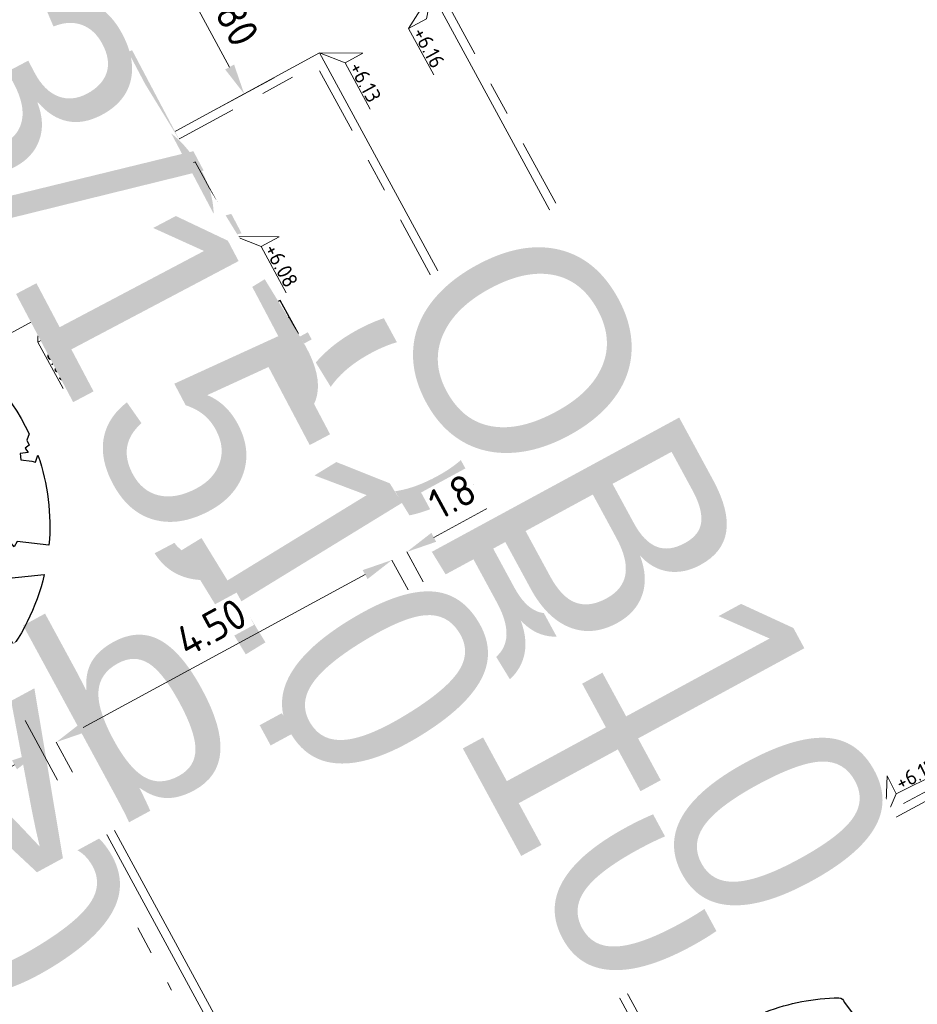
# Model space of a CAD drawing. Header units: metres. Extents: x 155090 to 155676, y 461362 to 461889.
# Tile 57 of 99: x 155335 to 155345, y 461527 to 461538. Entities that reach past the tile are written whole.
import ezdxf
from ezdxf.enums import TextEntityAlignment as Align

# ---------------------------------------------------------------- set-up
doc = ezdxf.new("R2018")
doc.units = ezdxf.units.M
doc.linetypes.add('VH-GELEIDEBAND', pattern=[6, 2, -2, 0, -2])
doc.linetypes.add('VH-OPSLUITBAND-SO', pattern=[10, 4, -2, 2, -2])
doc.layers.get('0').update_dxf_attribs({"lineweight": 18})
doc.layers.get('Defpoints').update_dxf_attribs({"lineweight": 18})
for name, color, linetype, lineweight in [('B-WE-VH-VERHARDING_HALFVERHARDING_GRASBETONSTEEN-S-200', 130, 'Continuous', 18), ('N-WE-GR-BOOM-S', 90, 'Continuous', 25), ('N-WE-RI-OVERIG_RIOOLPUT_INSPECTIE-S-200', 10, 'Continuous', 25), ('N-WE-VH-KANTOPSLUITING-T18', 10, 'Continuous', 18), ('N-WE-VH-KANTOPSLUITING_GELEIDEBAND_50 200-G', 20, 'VH-GELEIDEBAND', 18), ('N-WE-VH-KANTOPSLUITING_OPSLUITBAND_100X200-G', 150, 'VH-OPSLUITBAND-SO', 18), ('N-WE-VH-KANTOPSLUITING_VERLOOPBAND-S', 7, 'Continuous', 18), ('N-WE-VH-KANTOPSLUITING_VOORKANT_BAND-G', 50, 'Continuous', 18), ('N-WE-VH-KANTVERHARDING_STREKLAAG-G', 60, 'Continuous', 18), ('N-WE-VW-MARKERING_SYMBOOL_PLATEAU-S', 7, 'Continuous', 18), ('X-XX-AL-HOOGTELABEL-S', 7, 'Continuous', 18), ('X-XX-AL-M', 7, 'Continuous', 18)]:
    doc.layers.add(name, color=color, linetype=linetype, lineweight=lineweight)
doc.layers.add('N-WE-RI-HWA_KOLK-S-200', color=150, linetype='Continuous', lineweight=25, true_color=0x007fff)
doc.styles.add('NLCS-ISO', font='NLCS-ISO.ttf')
doc.styles.add('NLCS-ISO-M200-T18', font='NLCS-ISO.ttf', dxfattribs={"height": 0.36})
doc.dimstyles.new('NLCS-M200-T18-PIJL_L2_H1', dxfattribs={"dimscale": 0.2, "dimtxt": 2.5, "dimasz": 1.8, "dimexe": 2, "dimexo": 2, "dimgap": 0.7, "dimtad": 1, "dimzin": 0, "dimdsep": 46, "dimtxsty": 'NLCS-ISO-M200-T18', "dimcen": 0, "dimdle": 2, "dimclrd": 256, "dimclre": 256, "dimclrt": 10, "dimadec": 1, "dimazin": 0, "dimtfac": 1, "dimtdec": 3, "dimtofl": 0, "dimtmove": 0, "dimatfit": 3, "dimfxl": 2, "dimfxlon": 1, "dimtfillclr": 256, "dimtolj": 1, "dimtzin": 0, "dimlwd": -1, "dimlwe": -1, "dimarcsym": 0})
doc.dimstyles.new('NLCS-M200-T18-PIJL_L2_H2', dxfattribs={"dimscale": 0.2, "dimtxt": 0.36, "dimasz": 1.8, "dimexe": 2, "dimexo": 2, "dimgap": 0.7, "dimtad": 1, "dimzin": 0, "dimdsep": 46, "dimtxsty": 'NLCS-ISO-M200-T18', "dimcen": 0, "dimdle": 2, "dimclrd": 256, "dimclre": 256, "dimclrt": 10, "dimazin": 0, "dimtfac": 1, "dimtofl": 0, "dimtmove": 0, "dimatfit": 3, "dimfxl": 2, "dimfxlon": 1, "dimtfill": 1, "dimtfillclr": 256, "dimtolj": 1, "dimtzin": 0, "dimlwd": -1, "dimlwe": -1, "dimarcsym": 0})

# ---------------------------------------------------------------- blocks, each defined once
blk = doc.blocks.new('*U51')
at = {"lineweight": 30, "flags": 106}
blk.add_attdef('OB', text='', height=0.36, dxfattribs=at).set_placement((0, 0.1), align=Align.BOTTOM_CENTER)
blk = doc.blocks.new('*D89')
at = {"layer": 'Defpoints', "color": 0, "transparency": 16777216}
for p in [(155335.64, 461538.389), (155337.292, 461537.239), (155336.498, 461536.808)]:
    blk.add_point(p, dxfattribs=at)
at = {"layer": 'X-XX-AL-M', "transparency": 16777216}
for p, q in [((155336.083, 461538.629), (155336.786, 461539.01)), ((155336.606, 461538.503), (155337.12, 461537.555)), ((155336.94, 461537.048), (155337.644, 461537.429))]:
    blk.add_line(p, q, dxfattribs=at)
for points in [[(155336.659, 461538.532), (155336.553, 461538.475), (155336.434, 461538.82)], [(155337.173, 461537.584), (155337.068, 461537.526), (155337.292, 461537.239)]]:
    blk.add_solid(points, dxfattribs=at)
at = {"layer": 'X-XX-AL-M', "color": 10, "transparency": 16777216, "insert": (155337.144, 461538.182), "char_height": 0.36, "attachment_point": 5, "rotation": 298.4883, "style": 'NLCS-ISO-M200-T18', "bg_fill": 3, "box_fill_scale": 1.1, "bg_fill_color": 256, "bg_fill_true_color": 13158600, "bg_fill_transparency": 0}
blk.add_mtext('\\A1;1.80', dxfattribs=at)
blk = doc.blocks.new('*U123')
at = {"lineweight": 30, "flags": 106}
blk.add_attdef('OB', text='', height=0.36, dxfattribs=at).set_placement((0, 0.1), align=Align.BOTTOM_CENTER)
blk = doc.blocks.new('*U50')
at = {"lineweight": 30, "flags": 106}
blk.add_attdef('OB', text='', height=0.36, dxfattribs=at).set_placement((0, 0.1), align=Align.BOTTOM_CENTER)
blk = doc.blocks.new('SVH-GELEIDEBAND INRITVERLOOPBAND_50 200X200_RECHTS_L1000_HD-MM')
blk.add_lwpolyline([(1000, 0), (0, 0), (0, 200), (1000, 200)], close=True)
blk.add_lwpolyline([(100, 0), (900, 150), (1000, 150)])
blk = doc.blocks.new('*U208')
at = {"lineweight": 30, "flags": 106}
blk.add_attdef('OB', text='', height=0.36, dxfattribs=at).set_placement((0, 0.1), align=Align.BOTTOM_CENTER)
blk = doc.blocks.new('*U403')
at = {"lineweight": 18}
for p, q in [((-2.46, -1.41), (-2.46, 0.99)), ((-2.46, 0.99), (0, 0)), ((0, 0), (-2.46, -1.41)), ((-8.66, -1.41), (-2.46, -1.41))]:
    blk.add_line(p, q, dxfattribs=at)
at = {"lineweight": 18, "style": 'NLCS-ISO'}
blk.add_attdef('...', text='', height=1.8, dxfattribs=at).set_placement((-5.56, -1.83), align=Align.BOTTOM_CENTER)
blk = doc.blocks.new('*U250')
at = {"lineweight": 18}
for p, q in [((-2.46, 2.07), (-2.46, 4.47)), ((-2.46, 4.47), (0, 0)), ((-8.66, 2.07), (-2.46, 2.07)), ((0, 0), (-2.46, 2.07))]:
    blk.add_line(p, q, dxfattribs=at)
at = {"lineweight": 18, "style": 'NLCS-ISO'}
blk.add_attdef('...', text='', height=1.8, dxfattribs=at).set_placement((-5.56, 1.65), align=Align.BOTTOM_CENTER)
blk = doc.blocks.new('*U343')
at = {"lineweight": 18}
for p, q in [((-2.46, -2.01), (0, 0)), ((0, 0), (-2.46, -4.41)), ((-2.46, -4.41), (-2.46, -2.01)), ((-8.66, -4.41), (-2.46, -4.41))]:
    blk.add_line(p, q, dxfattribs=at)
at = {"lineweight": 18, "style": 'NLCS-ISO'}
blk.add_attdef('...', text='', height=1.8, dxfattribs=at).set_placement((-5.56, -4.83), align=Align.BOTTOM_CENTER)
blk = doc.blocks.new('*U15')
at = {"lineweight": 18}
for p, q in [((2.46, 4.47), (0, 0)), ((2.46, 2.07), (2.46, 4.47)), ((0, 0), (2.46, 2.07)), ((8.66, 2.07), (2.46, 2.07))]:
    blk.add_line(p, q, dxfattribs=at)
at = {"lineweight": 18, "style": 'NLCS-ISO'}
blk.add_attdef('...', text='', height=1.8, dxfattribs=at).set_placement((5.56, 1.65), align=Align.BOTTOM_CENTER)
blk = doc.blocks.new('SRI-KOLK_RWS-SO')
h = blk.add_hatch(color=256)
h.dxf.hatch_style = 1
h.paths.add_polyline_path([(0, 0), (1.125, 0), (1.125, 1.5), (0, 1.5)])
blk.add_line((0, 0), (0, 1.5))
blk.add_lwpolyline([(-1.125, 0), (1.125, 0), (1.125, 1.5), (-1.125, 1.5)], close=True)
blk = doc.blocks.new('SVH-GRASBETONSTEEN_02_KL-SO')
for p, q in [((-2.193, 1.29), (-2.164, 1.32)), ((-1.838, 0.935), (-2.193, 1.29)), ((-1.838, 0.935), (-1.482, 1.29)), ((-1.482, 1.29), (-1.691, 1.5)), ((-0.77, 1.29), (-0.415, 1.646)), ((-0.415, 0.935), (-0.77, 1.29)), ((-0.059, 1.29), (-0.415, 1.646)), ((-0.415, 0.935), (-0.059, 1.29)), ((0.297, 1.646), (0.223, 1.72)), ((0.297, 1.646), (0.362, 1.711)), ((0.653, 1.29), (0.989, 1.626)), ((1.008, 0.935), (0.653, 1.29)), ((1.008, 0.935), (1.364, 1.29)), ((1.364, 1.29), (1.038, 1.616)), ((2.432, 0.935), (2.128, 1.239)), ((-2.905, 0.579), (-2.549, 0.935)), ((-2.193, 0.579), (-2.549, 0.935)), ((-1.482, 0.579), (-1.126, 0.935)), ((-0.77, 0.579), (-1.126, 0.935)), ((-0.059, 0.579), (0.297, 0.935)), ((0.653, 0.579), (0.297, 0.935)), ((1.364, 0.579), (1.72, 0.935)), ((2.076, 0.579), (1.72, 0.935)), ((2.432, 0.935), (2.499, 1.002)), ((2.787, 0.579), (2.855, 0.646)), ((-2.905, -0.133), (-3.256, 0.218)), ((-2.549, 0.223), (-2.905, 0.579)), ((-2.549, 0.223), (-2.193, 0.579)), ((-2.193, -0.133), (-1.838, 0.223)), ((-1.482, -0.133), (-1.838, 0.223)), ((-1.126, 0.223), (-1.482, 0.579)), ((-1.126, 0.223), (-0.77, 0.579)), ((-0.77, -0.133), (-0.415, 0.223)), ((-0.059, -0.133), (-0.415, 0.223)), ((0.297, 0.223), (-0.059, 0.579)), ((0.297, 0.223), (0.653, 0.579)), ((0.653, -0.133), (1.008, 0.223)), ((1.364, -0.133), (1.008, 0.223)), ((1.72, 0.223), (1.364, 0.579)), ((1.72, 0.223), (2.076, 0.579)), ((2.076, -0.133), (2.432, 0.223)), ((2.787, -0.133), (2.432, 0.223)), ((3.016, 0.35), (2.787, 0.579)), ((-3.178, -0.406), (-2.905, -0.133)), ((-2.875, -0.814), (-2.549, -0.489)), ((-2.193, -0.844), (-2.549, -0.489)), ((-1.838, -0.489), (-2.193, -0.133)), ((-1.838, -0.489), (-1.482, -0.133)), ((-1.482, -0.844), (-1.126, -0.489)), ((-0.77, -0.844), (-1.126, -0.489)), ((-0.415, -0.489), (-0.77, -0.133)), ((-0.415, -0.489), (-0.059, -0.133)), ((-0.059, -0.844), (0.297, -0.489)), ((0.653, -0.844), (0.297, -0.489)), ((1.008, -0.489), (0.653, -0.133)), ((1.008, -0.489), (1.364, -0.133)), ((1.364, -0.844), (1.72, -0.489)), ((2.076, -0.844), (1.72, -0.489)), ((2.432, -0.489), (2.076, -0.133)), ((2.432, -0.489), (2.787, -0.133)), ((-2.47, -1.121), (-2.193, -0.844)), ((-1.126, -1.2), (-1.482, -0.844)), ((-1.126, -1.2), (-0.77, -0.844)), ((0.297, -1.2), (-0.059, -0.844)), ((0.297, -1.2), (0.653, -0.844)), ((1.72, -1.2), (1.364, -0.844)), ((1.72, -1.2), (2.076, -0.844)), ((-1.993, -1.355), (-1.838, -1.2)), ((-1.529, -1.509), (-1.838, -1.2)), ((-0.77, -1.556), (-0.415, -1.2)), ((-0.662, -1.665), (-0.77, -1.556)), ((-0.059, -1.556), (-0.415, -1.2)), ((-0.193, -1.69), (-0.059, -1.556)), ((0.653, -1.556), (1.008, -1.2)), ((0.729, -1.632), (0.653, -1.556)), ((1.319, -1.511), (1.008, -1.2))]:
    blk.add_line(p, q)
at = {"style": 'NLCS-ISO'}
blk.add_attdef('FORMAAT', text='', height=1.8, dxfattribs=at).set_placement((-4.309, -0.133), align=Align.MIDDLE_RIGHT)
blk.add_attdef('KLEUR', text='', height=1.8, dxfattribs=at).set_placement((4.191, -0.133), align=Align.MIDDLE_LEFT)
at = {"style": 'NLCS-ISO', "flags": 1}
blk.add_attdef('FUNCTIE', text='', height=1.8, dxfattribs=at).set_placement((-0.059, -2.883), align=Align.TOP_CENTER)
blk = doc.blocks.new('*U298')
for points in [[(0, 4.1), (4.403, 4.1)], [(0, 2.05), (4.403, 2.05)], [(0, 0), (4.403, 0)]]:
    blk.add_lwpolyline(points)
for points, const_width in [([(0.45, 3.7), (0.45, 3)], 0.1), ([(1.05, 3.7), (1.05, 3)], 0.1), ([(1.65, 3.7), (1.65, 3)], 0.1), ([(2.25, 3.7), (2.25, 3)], 0.1), ([(2.85, 3.7), (2.85, 3)], 0.1), ([(3.45, 3.7), (3.45, 3)], 0.1), ([(4.05, 3.7), (4.05, 3)], 0.1), ([(0.15, 3.3), (0.15, 3)], 0.1), ([(0.75, 3.3), (0.75, 3)], 0.1), ([(1.35, 3.3), (1.35, 3)], 0.1), ([(1.95, 3.3), (1.95, 3)], 0.1), ([(2.55, 3.3), (2.55, 3)], 0.1), ([(3.15, 3.3), (3.15, 3)], 0.1), ([(3.75, 3.3), (3.75, 3)], 0.1), ([(4.35, 3.3), (4.35, 3)], 0.1), ([(0, 2.9), (4.403, 2.9)], 0.2), ([(0, 1.2), (4.403, 1.2)], 0.2), ([(0.15, 0.8), (0.15, 1.1)], 0.1), ([(0.45, 0.4), (0.45, 1.1)], 0.1), ([(0.75, 0.8), (0.75, 1.1)], 0.1), ([(1.05, 0.4), (1.05, 1.1)], 0.1), ([(1.35, 0.8), (1.35, 1.1)], 0.1), ([(1.65, 0.4), (1.65, 1.1)], 0.1), ([(1.95, 0.8), (1.95, 1.1)], 0.1), ([(2.25, 0.4), (2.25, 1.1)], 0.1), ([(2.55, 0.8), (2.55, 1.1)], 0.1), ([(2.85, 0.4), (2.85, 1.1)], 0.1), ([(3.15, 0.8), (3.15, 1.1)], 0.1), ([(3.45, 0.4), (3.45, 1.1)], 0.1), ([(3.75, 0.8), (3.75, 1.1)], 0.1), ([(4.05, 0.4), (4.05, 1.1)], 0.1), ([(4.35, 0.8), (4.35, 1.1)], 0.1)]:
    blk.add_lwpolyline(points, dxfattribs=dict(const_width=const_width))
blk = doc.blocks.new('SGR-BOOM_05')
blk.add_lwpolyline([(0.433, 4.712), (0.441, 4.722), (0.45, 4.731), (0.457, 4.739), (0.465, 4.746), (0.473, 4.754), (0.48, 4.761), (0.487, 4.77), (0.494, 4.779), (0.501, 4.79), (0.508, 4.802), (0.513, 4.817), (0.516, 4.836), (0.517, 4.858), (0.515, 4.885), (0.509, 4.916), (0.475, 5.034, -0.52938), (0.529, 5.099, -0.087139), (2.218, 4.625, -0.372341), (2.284, 4.473), (2.354, 4.119), (2.18, 3.946), (1.992, 3.985), (1.767, 3.817), (1.853, 3.602), (2.086, 3.527), (2.712, 3.671), (2.864, 3.587), (2.85, 3.453), (2.707, 3.365), (2.577, 2.941), (2.743, 2.67), (3.168, 3.347, -0.504641), (3.406, 3.14, 0.331948), (3.544, 2.921, 0.282008), (3.993, 3.004), (3.957, 2.985, -0.512156), (4.163, 2.984, -0.16076), (5.094, -0.056), (4.977, -0.169), (4.976, -0.294), (4.862, -0.315), (4.876, -0.438), (4.698, -0.381), (4.644, -0.519), (4.864, -0.665), (4.933, -0.72), (5.054, -0.599, -0.106371), (4.341, -2.61), (3.705, -2.201), (3.588, -2.282), (3.512, -1.945), (3.286, -1.673), (3.024, -1.676), (3.03, -1.99), (2.83, -2.678), (2.861, -2.809), (3.005, -2.829), (3.93, -3.183, -0.236298), (-0.225, -5.013, 0.159625), (-0.347, -4.77, 0.350802), (-0.315, -4.528, -0.504641), (-0.6, -4.393), (-0.531, -4.17), (-0.647, -3.962), (-0.802, -3.978), (-0.825, -4.144), (-0.942, -4.211), (-1.08, -4.106), (-1.2, -3.475), (-1.291, -3.384), (-1.522, -3.391), (-1.586, -3.665), (-1.68, -3.694), (-1.769, -3.923), (-2.003, -3.798, 0.733583), (-1.918, -3.973, -0.861625), (-1.87, -4.128, 0.279978), (-2.043, -4.393), (-2.036, -4.403, -0.827056), (-2.208, -4.583, -0.116774), (-4.152, -2.556), (-4.114, -2.549), (-4.084, -2.541), (-4.059, -2.531), (-4.039, -2.52), (-4.024, -2.509), (-4.013, -2.498), (-4.004, -2.486), (-3.768, -2.184), (-3.762, -2.173), (-3.758, -2.163), (-3.755, -2.153), (-3.752, -2.143), (-3.748, -2.133), (-3.745, -2.123), (-3.74, -2.111), (-3.735, -2.099), (-3.729, -2.085), (-3.721, -2.071), (-3.713, -2.056), (-3.705, -2.04), (-3.697, -2.024), (-3.689, -2.007), (-3.682, -1.991), (-3.676, -1.975), (-3.671, -1.959), (-3.668, -1.944), (-3.666, -1.929), (-3.665, -1.916), (-3.666, -1.904), (-3.668, -1.893), (-3.671, -1.884), (-3.676, -1.877), (-3.682, -1.872), (-3.69, -1.869), (-3.698, -1.867), (-3.708, -1.866), (-3.718, -1.865), (-3.729, -1.864), (-3.74, -1.863), (-3.752, -1.86), (-3.764, -1.856), (-3.776, -1.85), (-3.788, -1.843), (-3.801, -1.835), (-3.813, -1.826), (-3.826, -1.816), (-3.84, -1.806), (-3.853, -1.796), (-3.866, -1.785), (-3.88, -1.774), (-3.893, -1.762), (-3.907, -1.75), (-4.15, -2.028), (-4.162, -2.015), (-4.173, -2), (-4.183, -1.984), (-4.193, -1.968), (-4.204, -1.951), (-4.219, -1.938), (-4.242, -1.928), (-4.274, -1.924), (-4.319, -1.929), (-4.379, -1.942), (-4.457, -1.967, -0.040997), (-4.791, -1.027), (-4.617, -1.057), (-4.463, -1.156), (-4.38, -1.082), (-4.281, -0.927), (-4.376, -0.782), (-4.323, -0.567), (-4.52, -0.551), (-4.652, -0.423), (-4.892, -0.58, -0.05814), (-4.988, 0.829), (-4.852, 0.802), (-4.298, 0.364), (-4.06, 0.447), (-3.128, 0.693), (-3.049, 1), (-3.409, 1.144), (-3.464, 1.261), (-4.121, 1.584), (-4.136, 1.769), (-4.358, 1.957), (-4.448, 2.14), (-4.297, 2.378), (-3.958, 2.431), (-3.65, 2.633), (-3.646, 2.84), (-3.838, 3.066), (-3.787, 3.162), (-3.863, 3.31, -0.13428), (-1.664, 4.835, -0.541727), (-1.597, 4.783), (-1.608, 4.639), (-1.605, 4.565), (-1.595, 4.508), (-1.579, 4.465), (-1.558, 4.434), (-1.535, 4.41), (-1.511, 4.392), (-1.487, 4.376), (-1.465, 4.359), (-1.446, 4.342), (-1.428, 4.325), (-1.411, 4.309), (-1.395, 4.295), (-1.38, 4.284), (-1.364, 4.276), (-1.347, 4.272), (-1.33, 4.272), (-1.312, 4.277), (-1.292, 4.285), (-1.273, 4.294), (-1.252, 4.305), (-1.232, 4.316), (-1.211, 4.327), (-1.189, 4.336), (-1.168, 4.342), (-1.147, 4.347), (-1.126, 4.35), (-1.105, 4.353), (-1.085, 4.356), (-1.066, 4.36), (-1.048, 4.365), (-1.031, 4.372), (-1.015, 4.382), (-1, 4.394), (-0.986, 4.408), (-0.973, 4.424), (-0.963, 4.324), (-0.94, 4.298), (-0.834, 4.118), (-0.611, 3.996), (-0.927, 4.508), (-0.921, 4.523), (-0.917, 4.539), (-0.915, 4.553), (-0.916, 4.568), (-0.92, 4.583), (-0.927, 4.598), (-0.938, 4.613), (-0.953, 4.629), (-0.972, 4.647), (-0.994, 4.667), (-1.02, 4.691), (-1.05, 4.719), (-1.082, 4.754), (-1.117, 4.795), (-1.199, 4.901, -0.543104), (-1.171, 4.981, -0.046766), (-0.234, 5.117, -0.385168), (-0.182, 5.074), (-0.152, 4.882), (-0.138, 4.822), (-0.121, 4.78), (-0.104, 4.753), (-0.085, 4.737), (-0.066, 4.73), (-0.047, 4.727), (-0.027, 4.726), (-0.009, 4.724), (0.009, 4.72), (0.027, 4.716), (0.044, 4.71), (0.061, 4.704), (0.077, 4.697), (0.093, 4.689), (0.109, 4.682), (0.124, 4.675), (0.139, 4.668), (0.153, 4.66), (0.167, 4.653), (0.18, 4.645), (0.191, 4.638), (0.202, 4.629), (0.211, 4.621), (0.219, 4.611), (0.225, 4.602), (0.231, 4.593), (0.236, 4.584), (0.242, 4.576), (0.247, 4.569), (0.253, 4.564), (0.26, 4.56), (0.269, 4.559), (0.278, 4.56), (0.289, 4.563), (0.3, 4.568), (0.312, 4.574), (0.324, 4.582), (0.336, 4.592), (0.348, 4.603), (0.36, 4.616), (0.371, 4.63), (0.382, 4.644), (0.393, 4.659), (0.404, 4.673), (0.414, 4.687), (0.423, 4.7)], format="xyb", close=True)
blk.add_circle((0, 0), 0.15)
blk = doc.blocks.new('SRI-PUT_INSPECTIE-SO')
at = {"flags": 128}
blk.add_lwpolyline([(-2, -2), (2, -2), (2, 2), (-2, 2)], close=True, dxfattribs=at)
blk.add_circle((0, 0), 2)
at = {"style": 'NLCS-ISO'}
blk.add_text('I', height=2.5, dxfattribs=at).set_placement((-0.003, -0.007), align=Align.MIDDLE_CENTER)
blk = doc.blocks.new('*D533')
at = {"layer": 'Defpoints', "color": 0, "transparency": 16777216}
for p in [(155334.146, 461530.899), (155332.564, 461530.041), (155334.903, 461529.505)]:
    blk.add_point(p, dxfattribs=at)
at = {"layer": 'X-XX-AL-M', "transparency": 16777216}
for p, q in [((155334.712, 461529.857), (155335.093, 461529.154)), ((155333.637, 461528.819), (155334.586, 461529.334)), ((155333.13, 461528.998), (155333.511, 461528.295))]:
    blk.add_line(p, q, dxfattribs=at)
for points in [[(155334.557, 461529.386), (155334.615, 461529.281), (155334.903, 461529.505)], [(155333.608, 461528.871), (155333.665, 461528.766), (155333.32, 461528.647)]]:
    blk.add_solid(points, dxfattribs=at)
at = {"layer": 'X-XX-AL-M', "color": 10, "transparency": 16777216, "insert": (155333.959, 461529.357), "char_height": 0.36, "attachment_point": 5, "rotation": 28.4883, "style": 'NLCS-ISO-M200-T18', "bg_fill": 3, "box_fill_scale": 1.1, "bg_fill_color": 256, "bg_fill_true_color": 13158600, "bg_fill_transparency": 0}
blk.add_mtext('\\A1;1.80', dxfattribs=at)
blk = doc.blocks.new('*D535')
at = {"layer": 'Defpoints', "color": 0, "transparency": 16777216}
for p in [(155339.033, 461531.747), (155339.033, 461531.747), (155335.078, 461529.601)]:
    blk.add_point(p, dxfattribs=at)
at = {"layer": 'X-XX-AL-M', "transparency": 16777216}
for p, q in [((155339.033, 461531.747), (155339.224, 461531.396)), ((155335.395, 461529.773), (155338.717, 461531.576)), ((155335.078, 461529.601), (155335.269, 461529.249))]:
    blk.add_line(p, q, dxfattribs=at)
for points in [[(155338.688, 461531.628), (155338.746, 461531.523), (155339.033, 461531.747)], [(155335.366, 461529.825), (155335.423, 461529.72), (155335.078, 461529.601)]]:
    blk.add_solid(points, dxfattribs=at)
at = {"layer": 'X-XX-AL-M', "color": 10, "transparency": 16777216, "insert": (155336.903, 461530.955), "char_height": 0.36, "attachment_point": 5, "rotation": 28.4883, "style": 'NLCS-ISO-M200-T18', "bg_fill": 3, "box_fill_scale": 1.1, "bg_fill_color": 256, "bg_fill_true_color": 13158600, "bg_fill_transparency": 0}
blk.add_mtext('\\A1;4.50', dxfattribs=at)
blk = doc.blocks.new('*D536')
at = {"layer": 'Defpoints', "color": 0, "transparency": 16777216}
for p in [(155340.791, 461532.701), (155340.791, 461532.701), (155339.209, 461531.843)]:
    blk.add_point(p, dxfattribs=at)
at = {"layer": 'X-XX-AL-M', "transparency": 16777216}
for p, q in [((155340.791, 461532.701), (155340.982, 461532.35)), ((155339.526, 461532.014), (155340.475, 461532.53)), ((155339.209, 461531.843), (155339.4, 461531.491))]:
    blk.add_line(p, q, dxfattribs=at)
for points in [[(155340.446, 461532.582), (155340.503, 461532.477), (155340.791, 461532.701)], [(155339.497, 461532.067), (155339.554, 461531.962), (155339.209, 461531.843)]]:
    blk.add_solid(points, dxfattribs=at)
at = {"layer": 'X-XX-AL-M', "color": 10, "transparency": 16777216, "insert": (155339.848, 461532.553), "char_height": 0.36, "attachment_point": 5, "rotation": 28.4883, "style": 'NLCS-ISO-M200-T18', "bg_fill": 3, "box_fill_scale": 1.1, "bg_fill_color": 256, "bg_fill_true_color": 13158600, "bg_fill_transparency": 0}
blk.add_mtext('\\A1;1.80', dxfattribs=at)
blk = doc.blocks.new('*D537')
at = {"layer": 'Defpoints', "color": 0, "transparency": 16777216}
for p in [(155342.197, 461533.464), (155342.197, 461533.464), (155340.879, 461532.749)]:
    blk.add_point(p, dxfattribs=at)
at = {"layer": 'X-XX-AL-M', "transparency": 16777216}
for p, q in [((155342.197, 461533.464), (155342.388, 461533.113)), ((155341.196, 461532.921), (155341.881, 461533.293)), ((155340.879, 461532.749), (155341.07, 461532.397))]:
    blk.add_line(p, q, dxfattribs=at)
for points in [[(155341.852, 461533.345), (155341.91, 461533.24), (155342.197, 461533.464)], [(155341.167, 461532.973), (155341.224, 461532.868), (155340.879, 461532.749)]]:
    blk.add_solid(points, dxfattribs=at)
at = {"layer": 'X-XX-AL-M', "color": 10, "transparency": 16777216, "insert": (155341.386, 461533.388), "char_height": 0.36, "attachment_point": 5, "rotation": 28.4883, "style": 'NLCS-ISO-M200-T18', "bg_fill": 3, "box_fill_scale": 1.1, "bg_fill_color": 256, "bg_fill_true_color": 13158600, "bg_fill_transparency": 0}
blk.add_mtext('\\A1;1.50', dxfattribs=at)
blk = doc.blocks.new('*U543')
at = {"lineweight": 30, "flags": 106}
blk.add_attdef('OB', text='', height=0.36, dxfattribs=at).set_placement((0, 0.1), align=Align.BOTTOM_CENTER)

msp = doc.modelspace()

# ---------------------------------------------------------------- linework, layer by layer
at = {"layer": 'N-WE-VH-KANTOPSLUITING_GELEIDEBAND_50 200-G', "ltscale": 0.2, "flags": 128}
for points in [[(155337.192, 461535.559), (155342.569, 461525.653)], [(155334.146, 461530.899), (155344.64, 461511.563)]]:
    msp.add_lwpolyline(points, dxfattribs=at)
at = {"layer": 'N-WE-VH-KANTOPSLUITING_OPSLUITBAND_100X200-G', "ltscale": 0.2, "flags": 128}
msp.add_lwpolyline([(155334.857, 461547.198), (155338.664, 461539.989), (155339.586, 461538.487), (155344.859, 461528.77), (155378.204, 461546.753), (155368.326, 461565.145)], close=True, dxfattribs=at)
for points in [[(155335.435, 461538.394), (155335.657, 461537.974), (155336.626, 461536.393), (155336.627, 461536.39)], [(155336.456, 461536.671), (155338.141, 461537.585), (155343.387, 461527.917), (155341.805, 461527.059)]]:
    msp.add_lwpolyline(points, dxfattribs=at)
at = {"layer": 'N-WE-VH-KANTOPSLUITING_VOORKANT_BAND-G', "ltscale": 0.2, "flags": 128}
msp.add_lwpolyline([(155334.722, 461547.239), (155338.577, 461539.94), (155339.499, 461538.436), (155344.819, 461528.634), (155378.339, 461546.712), (155368.367, 461565.28)], close=True, dxfattribs=at)
for points in [[(155328.081, 461552.108), (155335.57, 461537.925), (155336.54, 461536.343), (155344.697, 461521.312), (155346.367, 461522.218)], [(155323.86, 461550.464), (155331.658, 461535.696), (155332.641, 461534.092), (155345.747, 461509.942), (155347.351, 461503.409), (155351.951, 461494.829), (155352.663, 461493.318), (155360.802, 461478.233), (155361.484, 461472.879)], [(155336.403, 461536.756), (155338.181, 461537.721), (155343.523, 461527.877), (155341.853, 461526.971)]]:
    msp.add_lwpolyline(points, dxfattribs=at)
at = {"layer": 'N-WE-VH-KANTVERHARDING_STREKLAAG-G', "ltscale": 0.2, "flags": 128}
for points in [[(155336.799, 461535.645), (155344.655, 461521.169), (155349.88, 461511.54), (155351.486, 461504.996), (155355.878, 461496.806), (155356.588, 461495.299), (155363.549, 461482.397)], [(155333.028, 461533.599), (155345.846, 461509.98), (155347.449, 461503.447), (155352.045, 461494.877), (155352.757, 461493.365), (155359.774, 461480.359)]]:
    msp.add_lwpolyline(points, dxfattribs=at)

# ---------------------------------------------------------------- block references
at = {"layer": 'B-WE-VH-VERHARDING_HALFVERHARDING_GRASBETONSTEEN-S-200', "xscale": 0.1999999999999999, "yscale": 0.1999999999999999, "zscale": 0.1999999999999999, "rotation": 299.7752250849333}
msp.add_blockref('SVH-GRASBETONSTEEN_02_KL-SO', (155341.184, 461530.09), dxfattribs=at).add_auto_attribs({'KLEUR': 'GR'})
at = {"layer": 'N-WE-GR-BOOM-S', "xscale": 0.5, "yscale": 0.5, "zscale": 0.5, "rotation": 26.5502593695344}
for p in [(155332.467, 461532.121), (155344.34, 461524.025)]:
    msp.add_blockref('SGR-BOOM_05', p, dxfattribs=at)
at = {"layer": 'N-WE-RI-HWA_KOLK-S-200', "xscale": 0.2, "yscale": 0.2, "zscale": 0.2, "rotation": 298.488311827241}
msp.add_blockref('SRI-KOLK_RWS-SO', (155337.559, 461534.465), dxfattribs=at)
at = {"layer": 'N-WE-RI-OVERIG_RIOOLPUT_INSPECTIE-S-200', "xscale": 0.25, "yscale": 0.25, "zscale": 0.25, "rotation": 297.0599712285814}
msp.add_blockref('SRI-PUT_INSPECTIE-SO', (155335.952, 461534.493), dxfattribs=at)
at = {"layer": 'N-WE-VH-KANTOPSLUITING-T18'}
ref = msp.add_blockref('*U208', (155336.954, 461535.999), dxfattribs=dict(at, xscale=0.75, yscale=0.75, zscale=0.75, rotation=298.4883118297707))
lines = msp.add_mtext('vb4r', dxfattribs={"layer": '0', "insert": (155337.02, 461536.034), "char_height": 2.5, "attachment_point": 1, "rotation": 298.4883, "bg_fill": 3, "box_fill_scale": 1, "bg_fill_color": 256, "bg_fill_transparency": 0})
ref.add_attrib('OB', '', (155337.02, 461536.034), dxfattribs={"flags": 22}).embed_mtext(lines)
ref = msp.add_blockref('*U51', (155339.574, 461535.153), dxfattribs=dict(at, xscale=0.7499999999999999, yscale=0.7499999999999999, zscale=0.7499999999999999, rotation=298.4883118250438))
lines = msp.add_mtext('OB10', dxfattribs={"layer": '0', "insert": (155339.64, 461535.189), "char_height": 2.5, "attachment_point": 1, "rotation": 298.4883, "bg_fill": 3, "box_fill_scale": 1, "bg_fill_color": 256, "bg_fill_transparency": 0})
ref.add_attrib('OB', '', (155339.64, 461535.189), dxfattribs={"flags": 18}).embed_mtext(lines)
ref = msp.add_blockref('*U51', (155331.632, 461534.743), dxfattribs=dict(at, xscale=0.75, yscale=0.75, zscale=0.75, rotation=301.5038349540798))
lines = msp.add_mtext('OB10', dxfattribs={"layer": '0', "insert": (155331.696, 461534.782), "char_height": 2.5, "attachment_point": 1, "rotation": 301.5038, "bg_fill": 3, "box_fill_scale": 1, "bg_fill_color": 256, "bg_fill_transparency": 0})
ref.add_attrib('OB', '', (155331.696, 461534.782), dxfattribs={"flags": 10}).embed_mtext(lines)
ref = msp.add_blockref('*U123', (155333.12, 461529.888), dxfattribs=dict(at, xscale=0.75, yscale=0.75, zscale=0.75, rotation=28.48831187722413))
lines = msp.add_mtext('vb1r', dxfattribs={"layer": '0', "insert": (155333.084, 461529.954), "char_height": 2.5, "attachment_point": 1, "rotation": 28.4883, "bg_fill": 3, "box_fill_scale": 1, "bg_fill_color": 256, "bg_fill_transparency": 0})
ref.add_attrib('OB', '', (155333.084, 461529.954), dxfattribs={"flags": 14}).embed_mtext(lines)
at = {"layer": 'N-WE-VH-KANTOPSLUITING_VERLOOPBAND-S', "xscale": 0.001, "yscale": 0.001, "zscale": 0.001, "rotation": 298.4883118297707}
msp.add_blockref('SVH-GELEIDEBAND INRITVERLOOPBAND_50 200X200_RECHTS_L1000_HD-MM', (155336.54, 461536.343), dxfattribs=at)
at = {"layer": 'X-XX-AL-HOOGTELABEL-S'}
ref = msp.add_blockref('*U343', (155339.499, 461538.436), dxfattribs=dict(at, xscale=-0.09999999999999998, yscale=0.09999999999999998, zscale=0.1, rotation=298.4883118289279))
ref.add_attrib('...', '+6.16', dxfattribs={"layer": '0', "lineweight": 18, "height": 0.18, "rotation": 298.4883, "style": 'NLCS-ISO'}).set_placement((155339.34, 461537.717), align=Align.BOTTOM_CENTER)
ref = msp.add_blockref('*U250', (155338.181, 461537.721), dxfattribs=dict(at, xscale=-0.09999999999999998, yscale=0.09999999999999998, zscale=0.1, rotation=298.4883118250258))
ref.add_attrib('...', '+6.13', dxfattribs={"layer": '0', "lineweight": 18, "height": 0.18, "rotation": 298.4883, "style": 'NLCS-ISO'}).set_placement((155338.591, 461537.311), align=Align.BOTTOM_CENTER)
ref = msp.add_blockref('*U250', (155337.192, 461535.559), dxfattribs=dict(at, xscale=-0.09999999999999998, yscale=0.09999999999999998, zscale=0.1, rotation=298.4883118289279))
ref.add_attrib('...', '+6.08', dxfattribs={"layer": '0', "lineweight": 18, "height": 0.18, "rotation": 298.4883, "style": 'NLCS-ISO'}).set_placement((155337.602, 461535.149), align=Align.BOTTOM_CENTER)
ref = msp.add_blockref('*U343', (155337.017, 461535.464), dxfattribs=dict(at, xscale=-0.09999999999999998, yscale=0.09999999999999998, zscale=0.1, rotation=298.4883118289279))
ref.add_attrib('...', '+6.03', dxfattribs={"layer": '0', "lineweight": 18, "height": 0.18, "rotation": 298.4883, "style": 'NLCS-ISO'}).set_placement((155336.857, 461534.744), align=Align.BOTTOM_CENTER)
ref = msp.add_blockref('*U403', (155334.869, 461534.598), dxfattribs=dict(at, xscale=-0.09999999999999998, yscale=0.09999999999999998, zscale=0.1, rotation=298.4883118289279))
ref.add_attrib('...', '+6.09', dxfattribs={"layer": '0', "lineweight": 18, "height": 0.18, "rotation": 298.4883, "style": 'NLCS-ISO'}).set_placement((155334.974, 461534.022), align=Align.BOTTOM_CENTER)
at = {"layer": 'X-XX-AL-HOOGTELABEL-S', "xscale": 0.1, "yscale": 0.1, "zscale": 0.1, "rotation": 26.55025936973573}
msp.add_blockref('*U15', (155344.847, 461528.696), dxfattribs=at).add_auto_attribs({'...': '+6.17'})

# ---------------------------------------------------------------- next in the draw order: dimensions: what is measured, and where the dimension line sits
at = {"layer": 'X-XX-AL-M'}
dim = msp.add_aligned_dim(p1=(155335.64, 461538.389), p2=(155336.498, 461536.808), distance=0.904, dimstyle='NLCS-M200-T18-PIJL_L2_H2', override={"dimtxsty": 'NLCS-ISO-M200-T18', "dimtfill": 1}, dxfattribs=at)
dim.commit()
dim.dimension.update_dxf_attribs({"geometry": '*D89', "text_midpoint": (155337.144, 461538.182)})

# ---------------------------------------------------------------- next in the draw order: block references
at = {"layer": 'N-WE-VH-KANTOPSLUITING-T18'}
ref = msp.add_blockref('*U50', (155333.52, 461542.236), dxfattribs=dict(at, xscale=0.75, yscale=0.75, zscale=0.75, rotation=297.8359866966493))
lines = msp.add_mtext('GB5/20', dxfattribs={"layer": '0', "insert": (155333.586, 461542.271), "char_height": 2.5, "attachment_point": 1, "rotation": 297.836, "bg_fill": 3, "box_fill_scale": 1, "bg_fill_color": 256, "bg_fill_transparency": 0})
ref.add_attrib('OB', '', (155333.586, 461542.271), dxfattribs={"flags": 58}).embed_mtext(lines)
ref = msp.add_blockref('*U51', (155335.968, 461537.466), dxfattribs=dict(at, xscale=0.7499999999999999, yscale=0.7499999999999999, zscale=0.7499999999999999, rotation=301.5038349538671))
lines = msp.add_mtext('OB10', dxfattribs={"layer": '0', "insert": (155336.032, 461537.506), "char_height": 2.5, "attachment_point": 1, "rotation": 301.5038, "bg_fill": 3, "box_fill_scale": 1, "bg_fill_color": 256, "bg_fill_transparency": 0})
ref.add_attrib('OB', '', (155336.032, 461537.506), dxfattribs={"flags": 52}).embed_mtext(lines)
at = {"layer": 'N-WE-VW-MARKERING_SYMBOOL_PLATEAU-S', "lineweight": 0, "rotation": 28.48831182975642}
msp.add_blockref('*U298', (155332.934, 461533.548), dxfattribs=at)

# ---------------------------------------------------------------- next in the draw order: dimensions: what is measured, and where the dimension line sits
at = {"layer": 'X-XX-AL-M'}
dim = msp.add_aligned_dim(p1=(155332.564, 461530.041), p2=(155334.146, 461530.899), distance=-1.586, dimstyle='NLCS-M200-T18-PIJL_L2_H1', override={"dimtxsty": 'NLCS-ISO-M200-T18', "dimtfill": 1}, dxfattribs=at)
dim.commit()
dim.dimension.update_dxf_attribs({"geometry": '*D533', "text_midpoint": (155333.959, 461529.357)})

# ---------------------------------------------------------------- next in the draw order: dimensions: what is measured, and where the dimension line sits
dim = msp.add_linear_dim(base=(155339.033, 461531.747), p1=(155335.078, 461529.601), p2=(155339.033, 461531.747), angle=208.4883, dimstyle='NLCS-M200-T18-PIJL_L2_H1', override={"dimtxsty": 'NLCS-ISO-M200-T18', "dimtmove": 1, "dimtfill": 1}, dxfattribs=at)
dim.commit()
dim.dimension.update_dxf_attribs({"geometry": '*D535', "text_midpoint": (155336.903, 461530.955)})

# ---------------------------------------------------------------- next in the draw order: block references
at = {"layer": 'N-WE-VH-KANTOPSLUITING-T18'}
ref = msp.add_blockref('*U543', (155332.465, 461544.126), dxfattribs=dict(at, xscale=0.75, yscale=0.75, zscale=0.75, rotation=297.8359866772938))
lines = msp.add_mtext('TB13/15', dxfattribs={"layer": '0', "insert": (155332.531, 461544.161), "char_height": 2.5, "attachment_point": 1, "rotation": 297.836, "bg_fill": 3, "box_fill_scale": 1, "bg_fill_color": 256, "bg_fill_transparency": 0})
ref.add_attrib('OB', '', (155332.531, 461544.161), dxfattribs={"flags": 34}).embed_mtext(lines)

# ---------------------------------------------------------------- next in the draw order: dimensions: what is measured, and where the dimension line sits
at = {"layer": 'X-XX-AL-M'}
dim = msp.add_linear_dim(base=(155340.791, 461532.701), p1=(155339.209, 461531.843), p2=(155340.791, 461532.701), angle=208.4883, dimstyle='NLCS-M200-T18-PIJL_L2_H1', override={"dimtxsty": 'NLCS-ISO-M200-T18', "dimtmove": 1, "dimtfill": 1}, dxfattribs=at)
dim.commit()
dim.dimension.update_dxf_attribs({"geometry": '*D536', "text_midpoint": (155339.848, 461532.553)})

# ---------------------------------------------------------------- next in the draw order: dimensions: what is measured, and where the dimension line sits
dim = msp.add_linear_dim(base=(155342.197, 461533.464), p1=(155340.879, 461532.749), p2=(155342.197, 461533.464), angle=208.4883, dimstyle='NLCS-M200-T18-PIJL_L2_H1', override={"dimtxsty": 'NLCS-ISO-M200-T18', "dimtmove": 1, "dimtfill": 1}, dxfattribs=at)
dim.commit()
dim.dimension.update_dxf_attribs({"geometry": '*D537', "text_midpoint": (155341.386, 461533.388)})

# ---------------------------------------------------------------- next in the draw order: block references
at = {"layer": 'N-WE-VH-KANTOPSLUITING-T18'}
ref = msp.add_blockref('*U51', (155340.98, 461535.917), dxfattribs=dict(at, xscale=0.7499999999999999, yscale=0.7499999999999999, zscale=0.7499999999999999, rotation=298.4883118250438))
lines = msp.add_mtext('OB10', dxfattribs={"layer": '0', "insert": (155341.046, 461535.952), "char_height": 2.5, "attachment_point": 1, "rotation": 298.4883, "bg_fill": 3, "box_fill_scale": 1, "bg_fill_color": 256, "bg_fill_transparency": 0})
ref.add_attrib('OB', '', (155341.046, 461535.952), dxfattribs={"flags": 18}).embed_mtext(lines)

doc.saveas('drawing.dxf')
